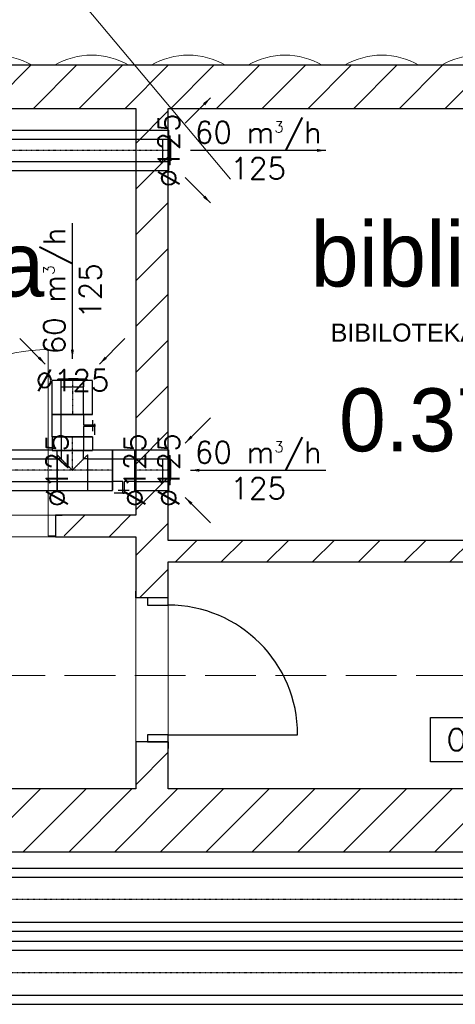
# Model space of a CAD drawing. Header units: millimetres. Extents: x -40063 to 512011, y 350190 to 687060.
# Tile 170 of 256: x 158076 to 160500, y 611310 to 616781. Entities that reach past the tile are written whole.
import ezdxf

# ---------------------------------------------------------------- set-up
doc = ezdxf.new("R2010")
doc.units = ezdxf.units.MM
for name, pattern in [('DASHDOT', [1, 0.5, -0.25, 0, -0.25]), ('DASHED', [0.75, 0.5, -0.25]), ('Krawędzie ukryte', [391.222223, 282.222223, -109])]:
    doc.linetypes.add(name, pattern=pattern)
doc.layers.get('0').update_dxf_attribs({"color": 8})
for name, color, linetype in [('Elementy Modelu - Strefy', 8, 'Continuous'), ('FLUID-N1', 7, 'Continuous'), ('FLUID-N1-120-ARRGR', 7, 'Continuous'), ('FLUID-N1-120-DIM', 7, 'Continuous'), ('FLUID-N1-120-INF', 7, 'Continuous'), ('FLUID-N1-INS', 7, 'Continuous'), ('FLUID-N1-SYM', 7, 'Continuous'), ('FLUID-W1', 7, 'Continuous'), ('FLUID-W1-120-ARRGR', 7, 'Continuous'), ('FLUID-W1-120-DIM', 7, 'Continuous'), ('FLUID-W1-INS', 7, 'Continuous'), ('FLUID-W1-SYM', 7, 'Continuous'), ('J_opis pomieszczeń', 8, 'Continuous'), ('Konstrukcja - Ściany zew', 8, 'Continuous'), ('Opisy - Teksty', 8, 'Continuous'), ('X_ref', 8, 'Continuous')]:
    doc.layers.add(name, color=color, linetype=linetype)
doc.layers.add('FLUID-BILANSE', color=150, linetype='Continuous', lineweight=18)
doc.styles.add('FDBES', font='simplex.shx')
doc.styles.add('GENERATED_STYLE_1', font='arial.ttf')
doc.styles.add('GENERATED_STYLE_2', font='txt')
doc.dimstyles.new('FDBES', dxfattribs={"dimscale": 50, "dimtxt": 4, "dimasz": 2.5, "dimexe": 0.8, "dimexo": 2, "dimgap": 1, "dimtad": 1, "dimdsep": 46, "dimtxsty": 'FDBES', "dimcen": 2.5, "dimclrd": 4, "dimclre": 5, "dimadec": 0, "dimazin": 0, "dimtfac": 1, "dimtmove": 0, "dimatfit": 3, "dimfxl": 1, "dimarcsym": 0})

# ---------------------------------------------------------------- blocks, each defined once
blk = doc.blocks.new('*U14834')
at = {"color": 1, "linetype": 'Continuous', "lineweight": -2}
for p, q in [((-2744.5, 0), (-2744.5, 125)), ((2744.5, 125), (2744.5, 0)), ((-2744.5, -125), (-2744.5, 0)), ((2744.5, 0), (2744.5, -125))]:
    blk.add_line(p, q, dxfattribs=at)
at = {"color": 0, "linetype": 'ByBlock', "lineweight": -2}
for p, q in [((2744.5, 125), (-2744.5, 125)), ((2744.5, -125), (-2744.5, -125))]:
    blk.add_line(p, q, dxfattribs=at)
at = {"layer": 'FLUID-W1-INS', "color": 1, "linetype": 'DASHED', "lineweight": -3}
for p, q in [((-2744.5, 125), (-2744.5, 175)), ((2744.5, 175), (-2744.5, 175)), ((2744.5, 175), (2744.5, 125)), ((-2744.5, -175), (-2744.5, -125)), ((2744.5, -125), (2744.5, -175)), ((2744.5, -175), (-2734.6, -175))]:
    blk.add_line(p, q, dxfattribs=at)
at = {"layer": 'FLUID-W1-SYM', "color": 1, "linetype": 'DASHDOT', "lineweight": -3}
for q in [(2744.5, 0), (-2734.6, 0)]:
    blk.add_line((-2744.5, 0), q, dxfattribs=at)
blk = doc.blocks.new('*U14589')
at = {"color": 0, "linetype": 'ByBlock', "lineweight": -2}
for p, q in [((-81, 0, 7), (-81, 0, 0)), ((-81, 0, 7), (81, 0, 7)), ((-62.5, 0, 0), (-62.5, 0, -35)), ((62.5, 0, -35), (-62.5, 0, -35)), ((62.5, 0, -35), (62.5, 0, 0)), ((81, 0, 0), (81, 0, 7))]:
    blk.add_line(p, q, dxfattribs=at)
at = {"color": 0, "linetype": 'ByBlock', "lineweight": -2, "extrusion": (-6.12323e-17, -1, -8.2173e-33)}
blk.add_ellipse((0, 0, 7), major_axis=(-57.5, 0), ratio=0.052174, start_param=3.141593, end_param=4.712389, dxfattribs=at)
at = {"color": 0, "linetype": 'ByBlock', "lineweight": -2}
blk.add_open_spline([(0, 0, 10), (-0.9, 0, 10), (-2.6, 0, 10), (-5.2, 0, 10), (-7.7, 0, 10), (-10.3, 0, 10), (-12.8, 0, 9.9), (-15.3, 0, 9.9), (-17.8, 0, 9.9), (-20.2, 0, 9.8), (-22.6, 0, 9.8), (-24.9, 0, 9.7), (-27.2, 0, 9.6), (-29.5, 0, 9.6), (-31.7, 0, 9.5), (-33.8, 0, 9.4), (-35.8, 0, 9.3), (-37.8, 0, 9.3), (-39.7, 0, 9.2), (-41.5, 0, 9.1), (-43.3, 0, 9), (-44.9, 0, 8.9), (-46.5, 0, 8.8), (-48, 0, 8.7), (-49.3, 0, 8.5), (-50.6, 0, 8.4), (-51.8, 0, 8.3), (-52.8, 0, 8.2), (-53.8, 0, 8.1), (-54.7, 0, 7.9), (-55.4, 0, 7.8), (-56, 0, 7.7), (-56.5, 0, 7.6), (-57, 0, 7.4), (-57.2, 0, 7.3), (-57.4, 0, 7.2), (-57.5, 0, 7), (-57.5, 0, 7)], degree=3, knots=[0, 0, 0, 0, 2.579592, 5.154314, 7.718324, 10.267239, 12.795216, 15.297874, 17.769367, 20.205323, 22.600866, 24.950646, 27.250773, 29.495896, 31.682133, 33.804611, 35.858965, 37.841795, 39.748745, 41.575446, 43.31949, 44.976535, 46.543177, 48.016591, 49.394343, 50.673161, 51.850665, 52.925061, 53.893611, 54.755586, 55.508404, 56.152643, 56.686748, 57.111449, 57.429869, 57.64967, 57.796011, 57.796011, 57.796011, 57.796011], dxfattribs=at)
blk = doc.blocks.new('*U14701')
at = {"color": 1, "linetype": 'Continuous', "lineweight": -2}
for p, q in [((-94.5, 0), (-94.5, 62.5)), ((94.5, 62.5), (94.5, 0)), ((-94.5, -62.5), (-94.5, 0)), ((94.5, 0), (94.5, -62.5))]:
    blk.add_line(p, q, dxfattribs=at)
at = {"color": 0, "linetype": 'ByBlock', "lineweight": -2}
for p, q in [((94.5, 62.5), (-94.5, 62.5)), ((94.5, -62.5), (-94.5, -62.5))]:
    blk.add_line(p, q, dxfattribs=at)
at = {"layer": 'FLUID-W1-INS', "color": 1, "linetype": 'DASHED', "lineweight": -3}
for p, q in [((-94.5, 62.5), (-94.5, 112.5)), ((94.5, 112.5), (-94.5, 112.5)), ((94.5, 112.5), (94.5, 62.5)), ((-94.5, -112.5), (-94.5, -62.5)), ((94.5, -62.5), (94.5, -112.5)), ((94.5, -112.5), (-94.5, -112.5))]:
    blk.add_line(p, q, dxfattribs=at)
at = {"layer": 'FLUID-W1-SYM', "color": 1, "linetype": 'DASHDOT', "lineweight": -3}
blk.add_line((-94.5, 0), (94.5, 0), dxfattribs=at)
blk = doc.blocks.new('*U14464')
at = {"color": 0, "linetype": 'ByBlock', "lineweight": -2}
for p, q in [((62.5, 0, -62.5), (-62.5, 0, -62.5)), ((-62.5, 0, 62.5), (-4, 0, 62.5)), ((-31.2, 0, 112.5), (31.2, 0, 112.5)), ((43, 0, 125), (-10.1, 0, 125)), ((-3.9, 0, 127.5), (-4, 0, 127.5)), ((-4, 0, 62.5), (-4, 0, 127.5)), ((3.9, 0, 127.5), (-3.9, 0, 127.5)), ((4, 0, 127.5), (3.9, 0, 127.5)), ((4, 0, 127.5), (4, 0, 62.5)), ((4, 0, 62.5), (62.5, 0, 62.5)), ((51.8, 0, 125), (43, 0, 125))]:
    blk.add_line(p, q, dxfattribs=at)
at = {"layer": 'FLUID-W1-INS', "color": 1, "linetype": 'DASHED', "lineweight": -3}
for p, q in [((-62.5, 0, 112.5), (-62.5, 0, -112.5)), ((62.5, 0, -112.5), (-62.5, 0, -112.5)), ((62.5, 0, -112.5), (62.5, 0, 112.5))]:
    blk.add_line(p, q, dxfattribs=at)
blk = doc.blocks.new('*U14700')
at = {"color": 1, "linetype": 'Continuous', "lineweight": -2}
for p, q in [((-69, 0), (-69, 62.5)), ((69, 62.5), (69, 0)), ((-69, -62.5), (-69, 0)), ((69, 0), (69, -62.5))]:
    blk.add_line(p, q, dxfattribs=at)
at = {"color": 0, "linetype": 'ByBlock', "lineweight": -2}
for p, q in [((69, 62.5), (-69, 62.5)), ((69, -62.5), (-69, -62.5))]:
    blk.add_line(p, q, dxfattribs=at)
at = {"layer": 'FLUID-W1-INS', "color": 1, "linetype": 'DASHED', "lineweight": -3}
for p, q in [((-69, 62.5), (-69, 112.5)), ((41.3, 112.5), (-69, 112.5)), ((69, 84.7), (69, 62.5)), ((-69, -112.5), (-69, -62.5)), ((69, -62.5), (69, -112.5)), ((69, -112.5), (-69, -112.5))]:
    blk.add_line(p, q, dxfattribs=at)
at = {"layer": 'FLUID-W1-SYM', "color": 1, "linetype": 'DASHDOT', "lineweight": -3}
for p in [(-69, 0), (41.3, 0)]:
    blk.add_line(p, (69, 0), dxfattribs=at)
blk = doc.blocks.new('*U14695')
at = {"color": 0, "linetype": 'ByBlock', "lineweight": -2}
for p, q in [((-81, 0, 7), (-81, 0, 0)), ((-81, 0, 7), (81, 0, 7)), ((-62.5, 0, 0), (-62.5, 0, -35)), ((62.5, 0, -35), (-62.5, 0, -35)), ((62.5, 0, -35), (62.5, 0, 0)), ((81, 0, 0), (81, 0, 7))]:
    blk.add_line(p, q, dxfattribs=at)
at = {"color": 0, "linetype": 'ByBlock', "lineweight": -2, "extrusion": (-2.74386e-32, -1, 8.2173e-33)}
blk.add_ellipse((0, 0, 7), major_axis=(-57.5, 0), ratio=0.052174, start_param=3.141593, end_param=4.712389, dxfattribs=at)
at = {"color": 0, "linetype": 'ByBlock', "lineweight": -2}
blk.add_open_spline([(0, 0, 10), (-0.9, 0, 10), (-2.6, 0, 10), (-5.2, 0, 10), (-7.7, 0, 10), (-10.3, 0, 10), (-12.8, 0, 9.9), (-15.3, 0, 9.9), (-17.8, 0, 9.9), (-20.2, 0, 9.8), (-22.6, 0, 9.8), (-24.9, 0, 9.7), (-27.2, 0, 9.6), (-29.5, 0, 9.6), (-31.7, 0, 9.5), (-33.8, 0, 9.4), (-35.8, 0, 9.3), (-37.8, 0, 9.3), (-39.7, 0, 9.2), (-41.5, 0, 9.1), (-43.3, 0, 9), (-44.9, 0, 8.9), (-46.5, 0, 8.8), (-48, 0, 8.7), (-49.3, 0, 8.5), (-50.6, 0, 8.4), (-51.8, 0, 8.3), (-52.8, 0, 8.2), (-53.8, 0, 8.1), (-54.7, 0, 7.9), (-55.4, 0, 7.8), (-56, 0, 7.7), (-56.5, 0, 7.6), (-57, 0, 7.4), (-57.2, 0, 7.3), (-57.4, 0, 7.2), (-57.5, 0, 7), (-57.5, 0, 7)], degree=3, knots=[0, 0, 0, 0, 2.579836, 5.154314, 7.718568, 10.267238, 12.795213, 15.297631, 17.769367, 20.205319, 22.600623, 24.950647, 27.250774, 29.495897, 31.68189, 33.804368, 35.858966, 37.841786, 39.748491, 41.575681, 43.319251, 44.976296, 46.543182, 48.016838, 49.394347, 50.673165, 51.850695, 52.924848, 53.893576, 54.755347, 55.508645, 56.152357, 56.686462, 57.111471, 57.429994, 57.649452, 57.795665, 57.795665, 57.795665, 57.795665], dxfattribs=at)
blk = doc.blocks.new('*U14694')
at = {"color": 1, "linetype": 'Continuous', "lineweight": -2}
for p, q in [((-94.5, 0), (-94.5, 62.5)), ((94.5, 62.5), (94.5, 0)), ((-94.5, -62.5), (-94.5, 0)), ((94.5, 0), (94.5, -62.5))]:
    blk.add_line(p, q, dxfattribs=at)
at = {"color": 0, "linetype": 'ByBlock', "lineweight": -2}
for p, q in [((94.5, 62.5), (-94.5, 62.5)), ((94.5, -62.5), (-94.5, -62.5))]:
    blk.add_line(p, q, dxfattribs=at)
at = {"layer": 'FLUID-W1-INS', "color": 1, "linetype": 'DASHED', "lineweight": -3}
for p, q in [((-94.5, 62.5), (-94.5, 112.5)), ((94.5, 112.5), (-94.5, 112.5)), ((94.5, 112.5), (94.5, 62.5)), ((-94.5, -112.5), (-94.5, -62.5)), ((94.5, -62.5), (94.5, -112.5)), ((94.5, -112.5), (-94.5, -112.5))]:
    blk.add_line(p, q, dxfattribs=at)
at = {"layer": 'FLUID-W1-SYM', "color": 1, "linetype": 'DASHDOT', "lineweight": -3}
blk.add_line((-94.5, 0), (94.5, 0), dxfattribs=at)
blk = doc.blocks.new('*U14693')
at = {"color": 0, "linetype": 'ByBlock', "lineweight": -2}
for p, q in [((62.5, 0, -62.5), (-62.5, 0, -62.5)), ((-62.5, 0, 62.5), (-4, 0, 62.5)), ((-31.2, 0, 112.5), (31.2, 0, 112.5)), ((43, 0, 125), (-10.1, 0, 125)), ((-3.9, 0, 127.5), (-4, 0, 127.5)), ((-4, 0, 62.5), (-4, 0, 127.5)), ((3.9, 0, 127.5), (-3.9, 0, 127.5)), ((4, 0, 127.5), (3.9, 0, 127.5)), ((4, 0, 127.5), (4, 0, 62.5)), ((4, 0, 62.5), (62.5, 0, 62.5)), ((51.8, 0, 125), (43, 0, 125))]:
    blk.add_line(p, q, dxfattribs=at)
at = {"layer": 'FLUID-W1-INS', "color": 1, "linetype": 'DASHED', "lineweight": -3}
for p, q in [((-62.5, 0, 112.5), (-62.5, 0, -112.5)), ((62.5, 0, -112.5), (-62.5, 0, -112.5)), ((62.5, 0, -112.5), (62.5, 0, 112.5))]:
    blk.add_line(p, q, dxfattribs=at)
blk = doc.blocks.new('*U14486')
at = {"color": 0, "linetype": 'ByBlock', "lineweight": -2}
for p, q in [((-62.5, 62.5), (-62.5, 110)), ((62.5, 110), (62.5, 62.5)), ((-85, 62.5), (-62.5, 62.5)), ((62.5, 62.5), (85, 62.5)), ((85, -62.5), (-85, -62.5))]:
    blk.add_line(p, q, dxfattribs=at)
at = {"layer": 'FLUID-W1-INS', "color": 1, "linetype": 'DASHED', "lineweight": -3}
for p, q in [((-112.5, 110), (112.5, 110)), ((-85, -112.5), (-85, 85)), ((0, 0), (-85, 85)), ((85, 85), (0, 0)), ((85, 85), (85, -112.5)), ((85.2, 0), (85, 0)), ((85, -112.5), (-85, -112.5))]:
    blk.add_line(p, q, dxfattribs=at)
at = {"layer": 'FLUID-W1-SYM', "color": 1, "linetype": 'DASHDOT', "lineweight": -3}
for p, q in [((0, 0), (0, 110)), ((-85, 0), (85, 0)), ((-85, 0), (-84.8, 0))]:
    blk.add_line(p, q, dxfattribs=at)
blk = doc.blocks.new('*U14692')
at = {"color": 1, "linetype": 'Continuous', "lineweight": -2}
for p, q in [((-1763, 0), (-1763, 62.5)), ((1763, 62.5), (1763, 0)), ((-1763, -62.5), (-1763, 0)), ((1763, 0), (1763, -62.5))]:
    blk.add_line(p, q, dxfattribs=at)
at = {"color": 0, "linetype": 'ByBlock', "lineweight": -2}
for p, q in [((1763, 62.5), (-1763, 62.5)), ((1763, -62.5), (-1763, -62.5))]:
    blk.add_line(p, q, dxfattribs=at)
at = {"layer": 'FLUID-W1-INS', "color": 1, "linetype": 'DASHED', "lineweight": -3}
for p, q in [((-1763, 62.5), (-1763, 110.2)), ((1763, 112.5), (-1735.7, 112.5)), ((1763, 112.5), (1763, 62.5)), ((-1763, -112.5), (-1763, -62.5)), ((1763, -62.5), (1763, -109.8)), ((1735.7, -112.5), (-1763, -112.5))]:
    blk.add_line(p, q, dxfattribs=at)
at = {"layer": 'FLUID-W1-SYM', "color": 1, "linetype": 'DASHDOT', "lineweight": -3}
for p, q in [((-1763, 0), (1763, 0)), ((-1763, 0), (-1735.7, 0)), ((1735.7, 0), (1763, 0))]:
    blk.add_line(p, q, dxfattribs=at)
blk = doc.blocks.new('*U14691')
at = {"color": 1, "linetype": 'Continuous', "lineweight": -2}
for p, q in [((-37.5, 62.5), (-37.5, 0)), ((37.5, 0), (37.5, 62.5)), ((-37.5, 0), (-37.5, -62.5)), ((37.5, -62.5), (37.5, 0))]:
    blk.add_line(p, q, dxfattribs=at)
at = {"color": 0, "linetype": 'ByBlock', "lineweight": -2}
for p, q in [((37.5, 62.5), (-37.5, 62.5)), ((37.5, -62.5), (-37.5, -62.5))]:
    blk.add_line(p, q, dxfattribs=at)
at = {"layer": 'FLUID-W1-INS', "color": 1, "linetype": 'DASHED', "lineweight": -3}
for p, q in [((-37.5, 112.5), (-37.5, 62.5)), ((37.5, 112.5), (-35.2, 112.5)), ((37.5, 62.5), (37.5, 112.5)), ((-37.5, -62.5), (-37.5, -112.5)), ((37.5, -112.5), (37.5, -62.5)), ((37.5, -112.5), (-35.2, -112.5))]:
    blk.add_line(p, q, dxfattribs=at)
at = {"layer": 'FLUID-W1-SYM', "color": 1, "linetype": 'DASHDOT', "lineweight": -3}
for p, q in [((-37.5, 0), (-35.2, 0)), ((-35.2, 0), (37.5, 0))]:
    blk.add_line(p, q, dxfattribs=at)
blk = doc.blocks.new('*U14663')
at = {"color": 0, "linetype": 'ByBlock', "lineweight": -2}
for p, q in [((-81, 0, 7), (-81, 0, 0)), ((-81, 0, 7), (81, 0, 7)), ((-62.5, 0, 0), (-62.5, 0, -35)), ((62.5, 0, -35), (-62.5, 0, -35)), ((-57.5, 0, 12), (57.5, 0, 12)), ((-56.3, 0, 12), (-57.5, 0, 12)), ((-55.1, 0, 11.9), (-56.3, 0, 12)), ((-53.9, 0, 11.7), (-55.1, 0, 11.9)), ((-52.7, 0, 11.4), (-53.9, 0, 11.7)), ((-51.6, 0, 11), (-52.7, 0, 11.4)), ((-50.4, 0, 10.5), (-51.6, 0, 11)), ((-49.4, 0, 9.9), (-50.4, 0, 10.5)), ((-48.5, 0, 9.2), (-49.4, 0, 9.9)), ((-47.8, 0, 8.2), (-48.5, 0, 9.2)), ((-47.5, 0, 7), (-47.8, 0, 8.2)), ((47.8, 0, 8.2), (47.5, 0, 7)), ((48.5, 0, 9.2), (47.8, 0, 8.2)), ((49.4, 0, 9.9), (48.5, 0, 9.2)), ((50.4, 0, 10.5), (49.4, 0, 9.9)), ((51.6, 0, 11), (50.4, 0, 10.5)), ((52.7, 0, 11.4), (51.6, 0, 11)), ((53.9, 0, 11.7), (52.7, 0, 11.4)), ((55.1, 0, 11.9), (53.9, 0, 11.7)), ((56.3, 0, 12), (55.1, 0, 11.9)), ((57.5, 0, 12), (56.3, 0, 12)), ((62.5, 0, -35), (62.5, 0, 0)), ((81, 0, 0), (81, 0, 7))]:
    blk.add_line(p, q, dxfattribs=at)
blk = doc.blocks.new('*U14614')
at = {"color": 5, "linetype": 'Continuous', "lineweight": -2}
for p, q in [((-917, 0), (-917, 62.5)), ((917, 62.5), (917, 0)), ((-917, -62.5), (-917, 0)), ((917, 0), (917, -62.5))]:
    blk.add_line(p, q, dxfattribs=at)
at = {"color": 0, "linetype": 'ByBlock', "lineweight": -2}
for p, q in [((917, 62.5), (-917, 62.5)), ((917, -62.5), (-917, -62.5))]:
    blk.add_line(p, q, dxfattribs=at)
at = {"layer": 'FLUID-N1-INS', "color": 5, "linetype": 'DASHED', "lineweight": -3}
for p, q in [((-917, 62.5), (-917, 112.5)), ((917, 112.5), (-917, 112.5)), ((917, 112.5), (917, 62.5)), ((-917, -112.5), (-917, -62.5)), ((917, -62.5), (917, -112.5)), ((917, -112.5), (-917, -112.5))]:
    blk.add_line(p, q, dxfattribs=at)
at = {"layer": 'FLUID-N1-SYM', "color": 5, "linetype": 'DASHDOT', "lineweight": -3}
blk.add_line((-917, 0), (917, 0), dxfattribs=at)
blk = doc.blocks.new('*U14644')
at = {"color": 0, "linetype": 'ByBlock', "lineweight": -2}
for p, q in [((3000, 125), (-3000, 125)), ((3000, -125), (-3000, -125))]:
    blk.add_line(p, q, dxfattribs=at)
at = {"color": 5, "linetype": 'Continuous', "lineweight": -2}
for p, q in [((3000, 125), (3000, 0)), ((-3000, -125), (-3000, 0)), ((3000, 0), (3000, -125))]:
    blk.add_line(p, q, dxfattribs=at)
at = {"layer": 'FLUID-N1-INS', "color": 5, "linetype": 'DASHED', "lineweight": -3}
for p, q in [((-3000, 0), (-3000, 175)), ((3000, 175), (-3000, 175)), ((3000, 175), (3000, 125)), ((-3000, -175), (-3000, -125)), ((3000, -125), (3000, -175)), ((3000, -175), (-3000, -175))]:
    blk.add_line(p, q, dxfattribs=at)
at = {"layer": 'FLUID-N1-SYM', "color": 5, "linetype": 'DASHDOT', "lineweight": -3}
blk.add_line((-3000, 0), (3000, 0), dxfattribs=at)
blk = doc.blocks.new('fdgdfg')
at = {"layer": 'Elementy Modelu - Strefy', "color": 8, "linetype": 'Continuous', "lineweight": 0}
for p, q in [((-186316.2, 460139.9), (-181300.3, 460139.9)), ((-186950.2, 459895.8), (-184960.3, 459899.9)), ((-184960.3, 459899.9), (-184960.3, 457639.9)), ((-181300.3, 459899.9), (-184780.3, 459899.9)), ((-184780.3, 459899.9), (-184780.3, 457499.9)), ((-184960.3, 457639.9), (-187950.2, 457639.9)), ((-184960.3, 457519.9), (-188070.2, 457519.9)), ((-184960.3, 456119.9), (-184960.3, 457519.9)), ((-184780.3, 457499.9), (-181300.3, 457499.9)), ((-180860.3, 457379.9), (-184780.3, 457379.9)), ((-184780.3, 457379.9), (-184780.3, 456119.9)), ((-184780.3, 456119.9), (-180620.3, 456119.9))]:
    blk.add_line(p, q, dxfattribs=at)
at = {"layer": 'Elementy Modelu - Strefy', "linetype": 'Continuous', "lineweight": 0}
for p, q in [((-197980.3, 456119.9), (-184960.3, 456119.9)), ((-181300.3, 455769.9), (-186720.3, 455769.9))]:
    blk.add_line(p, q, dxfattribs=at)
at = {"layer": 'Konstrukcja - Ściany zew', "linetype": 'Continuous'}
for p, q in [((-181300.3, 460139.9), (-186316.2, 460139.9)), ((-185784.5, 459899.9), (-185544.5, 460139.9)), ((-185529.9, 459899.9), (-185289.9, 460139.9)), ((-185275.4, 459899.9), (-185035.4, 460139.9)), ((-185020.8, 459899.9), (-184780.8, 460139.9)), ((-184766.3, 459899.9), (-184526.3, 460139.9)), ((-184511.7, 459899.9), (-184271.7, 460139.9)), ((-184257.1, 459899.9), (-184017.1, 460139.9)), ((-184002.6, 459899.9), (-183762.6, 460139.9)), ((-183748, 459899.9), (-183508, 460139.9)), ((-183493.5, 459899.9), (-183253.5, 460139.9)), ((-183238.9, 459899.9), (-182998.9, 460139.9)), ((-186310.5, 459899.9), (-184960.3, 459899.9)), ((-184960.3, 459899.9), (-184960.3, 457639.9)), ((-184960.3, 459705.9), (-184780.3, 459885.9)), ((-184780.3, 457499.9), (-184780.3, 459899.9)), ((-184780.3, 459899.9), (-181300.3, 459899.9)), ((-184960.3, 459451.3), (-184780.3, 459631.3)), ((-184960.3, 459196.8), (-184780.3, 459376.8)), ((-184960.3, 458942.2), (-184780.3, 459122.2)), ((-184960.3, 458687.6), (-184780.3, 458867.6)), ((-184960.3, 458433.1), (-184780.3, 458613.1)), ((-184960.3, 458178.5), (-184780.3, 458358.5)), ((-184960.3, 457924), (-184780.3, 458104)), ((-184960.3, 457669.4), (-184780.3, 457849.4)), ((-184960.3, 457414.9), (-184780.3, 457594.9)), ((-184960.3, 457519.9), (-184960.3, 457179.9)), ((-182621.8, 457499.9), (-184780.3, 457499.9)), ((-184740.7, 457379.9), (-184620.7, 457499.9)), ((-184486.1, 457379.9), (-184366.1, 457499.9)), ((-184231.6, 457379.9), (-184111.6, 457499.9)), ((-183977, 457379.9), (-183857, 457499.9)), ((-183722.4, 457379.9), (-183602.4, 457499.9)), ((-183467.9, 457379.9), (-183347.9, 457499.9)), ((-183213.3, 457379.9), (-183093.3, 457499.9)), ((-184940.7, 457179.9), (-184780.3, 457340.3)), ((-184780.3, 457379.9), (-182621.8, 457379.9)), ((-184780.3, 457179.9), (-184780.3, 457379.9)), ((-184960.3, 457179.9), (-184960.3, 457216.9)), ((-184960.3, 457179.9), (-184960.3, 457216.9)), ((-184895.3, 457179.9), (-184960.3, 457179.9)), ((-184895.3, 457179.9), (-184960.3, 457179.9)), ((-184780.3, 457179.9), (-184895.3, 457179.9)), ((-184895.3, 457179.9), (-184895.3, 457139.9)), ((-184780.3, 457179.9), (-184895.3, 457179.9)), ((-184780.3, 457179.9), (-184895.3, 457179.9)), ((-184780.3, 457179.9), (-184780.3, 457216.9)), ((-184780.3, 457179.9), (-184780.3, 457216.9)), ((-184780.3, 457139.9), (-184780.3, 457179.9)), ((-184895.3, 457139.9), (-184780.3, 457139.9)), ((-184780.3, 456419.9), (-184895.3, 456419.9)), ((-184895.3, 456419.9), (-184895.3, 456379.9)), ((-184780.3, 456379.9), (-184780.3, 456419.9)), ((-184780.3, 456419.9), (-184060.3, 456419.9)), ((-184960.3, 456379.9), (-184960.3, 456342.9)), ((-184895.3, 456379.9), (-184960.3, 456379.9)), ((-184960.3, 456379.9), (-184960.3, 456119.9)), ((-184895.3, 456379.9), (-184960.3, 456379.9)), ((-184960.3, 456379.9), (-184960.3, 456342.9)), ((-184780.3, 456379.9), (-184895.3, 456379.9)), ((-184895.3, 456379.9), (-184780.3, 456379.9)), ((-184780.3, 456379.9), (-184895.3, 456379.9)), ((-184780.3, 456379.9), (-184780.3, 456342.9)), ((-184780.3, 456119.9), (-184780.3, 456379.9)), ((-184780.3, 456379.9), (-184780.3, 456342.9)), ((-184960.3, 456142.1), (-184780.3, 456322.1)), ((-184960.3, 456119.9), (-187510.3, 456119.9)), ((-185841.6, 455769.9), (-185491.6, 456119.9)), ((-185587, 455769.9), (-185237, 456119.9)), ((-185332.4, 455769.9), (-184982.4, 456119.9)), ((-185077.9, 455769.9), (-184727.9, 456119.9)), ((-184823.3, 455769.9), (-184473.3, 456119.9)), ((-180620.3, 456119.9), (-184780.3, 456119.9)), ((-184568.8, 455769.9), (-184218.8, 456119.9)), ((-184314.2, 455769.9), (-183964.2, 456119.9)), ((-184059.6, 455769.9), (-183709.6, 456119.9)), ((-183805.1, 455769.9), (-183455.1, 456119.9)), ((-183550.5, 455769.9), (-183200.5, 456119.9)), ((-183296, 455769.9), (-182946, 456119.9)), ((-186720.3, 455769.9), (-181300.3, 455769.9))]:
    blk.add_line(p, q, dxfattribs=at)
at = {"layer": 'Konstrukcja - Ściany zew', "color": 8, "linetype": 'Continuous', "lineweight": 13}
for p, q in [((-185448.3, 457639.9), (-185448.3, 458559.9)), ((-185408.3, 457639.9), (-185448.3, 457639.9)), ((-185448.3, 457639.9), (-185448.3, 457524.9)), ((-185408.3, 457524.9), (-185408.3, 457639.9)), ((-185408.3, 457639.9), (-185408.3, 457524.9)), ((-185408.3, 457639.9), (-185371.3, 457639.9)), ((-185448.3, 457524.9), (-185408.3, 457524.9)), ((-185408.3, 457524.9), (-185408.3, 457519.9)), ((-185408.3, 457519.9), (-185371.3, 457519.9))]:
    blk.add_line(p, q, dxfattribs=at)
at = {"layer": 'Konstrukcja - Ściany zew', "color": 8, "linetype": 'Continuous'}
for p, q in [((-185408.3, 457639.9), (-185371.3, 457639.9)), ((-185408.3, 457639.9), (-185408.3, 457524.9)), ((-184960.3, 457639.9), (-185408.3, 457639.9)), ((-185359.9, 457524.3), (-185244.3, 457639.9)), ((-185108.1, 457521.5), (-184989.8, 457639.9)), ((-185408.3, 457524.9), (-185408.3, 457519.9)), ((-185408.3, 457519.9), (-185371.3, 457519.9)), ((-185408.3, 457519.9), (-184960.3, 457519.9))]:
    blk.add_line(p, q, dxfattribs=at)
at = {"layer": 'Konstrukcja - Ściany zew', "linetype": 'Krawędzie ukryte', "lineweight": 15}
blk.add_line((-179206.3, 456749.9), (-189689.2, 456749.9), dxfattribs=at)
at = {"layer": 'Konstrukcja - Ściany zew', "color": 8, "linetype": 'Continuous', "lineweight": 13}
for centre, radius, start, end in [((-185745.1, 459787.1), 408.9, 59.6181, 120.3819), ((-185206.8, 459787.1), 408.9, 59.6181, 120.3819), ((-184668.6, 459787.1), 408.9, 59.6181, 120.3819), ((-184130.3, 459787.1), 408.9, 59.6181, 120.3819), ((-183592, 459787.1), 408.9, 59.6181, 120.3819), ((-183053.7, 459787.1), 408.9, 59.6181, 120.3819), ((-185448.3, 457639.9), 920, 90, 180)]:
    blk.add_arc(centre, radius, start, end, dxfattribs=at)
at = {"layer": 'Konstrukcja - Ściany zew', "linetype": 'Continuous'}
blk.add_arc((-184780.3, 456419.9), 720, 0, 90, dxfattribs=at)
at = {"layer": 'Elementy Modelu - Strefy', "color": 8, "lineweight": 13, "style": 'GENERATED_STYLE_2'}
blk.add_text('0.37', height=350, dxfattribs=at).set_placement((-183830, 457994.6))
at = {"layer": 'J_opis pomieszczeń', "color": 8, "linetype": 'Continuous', "style": 'GENERATED_STYLE_2'}
blk.add_text('biblioteka', height=359.99, dxfattribs=at).set_placement((-183988, 458910.3))
at = {"layer": 'J_opis pomieszczeń', "color": 8, "linetype": 'Continuous', "lineweight": 13, "style": 'GENERATED_STYLE_2'}
blk.add_text('pedagoga', height=359.99, dxfattribs=at).set_placement((-187611.8, 458854.8))
at = {"layer": 'Opisy - Teksty', "color": 8, "linetype": 'Continuous', "style": 'GENERATED_STYLE_1'}
blk.add_text('BIBILOTEKA', height=100, dxfattribs=at).set_placement((-183876.6, 458604.3))
blk = doc.blocks.new('*U3939')
at = {"color": 7, "insert": (377.1, 0), "char_height": 120, "attachment_point": 5, "style": 'FDBES'}
blk.add_mtext('60 m{\\A2;\\H0.5x;3}/h\\P125', dxfattribs=at)
at = {"color": 7}
blk.add_leader([(0, 0), (754.3, 0)], dimstyle='FDBES', override={"dimscale": 20, "dimclrd": 7}, dxfattribs=at)
blk = doc.blocks.new('*U3940')
at = {"color": 7}
blk.add_leader([(0, 0), (141.4, 141.4)], dimstyle='FDBES', override={"dimscale": 20, "dimclrd": 7}, dxfattribs=at)
blk = doc.blocks.new('*U6457')
at = {"color": 7}
blk.add_leader([(0, 0), (141.4, -141.4)], dimstyle='FDBES', override={"dimscale": 20, "dimclrd": 7}, dxfattribs=at)
blk = doc.blocks.new('*U4005')
at = {"color": 7, "insert": (0, 377.1), "char_height": 120, "attachment_point": 5, "rotation": 90, "style": 'FDBES'}
blk.add_mtext('60 m{\\A2;\\H0.5x;3}/h\\P125', dxfattribs=at)
at = {"color": 7}
blk.add_leader([(0, 0), (0, 754.3)], dimstyle='FDBES', override={"dimscale": 20, "dimclrd": 7}, dxfattribs=at)
blk = doc.blocks.new('*U4006')
at = {"color": 7}
blk.add_leader([(0, 0), (-141.4, 141.4)], dimstyle='FDBES', override={"dimscale": 20, "dimclrd": 7}, dxfattribs=at)
blk = doc.blocks.new('*U4007')
at = {"color": 7}
blk.add_leader([(0, 0), (141.4, 141.4)], dimstyle='FDBES', override={"dimscale": 20, "dimclrd": 7}, dxfattribs=at)
blk = doc.blocks.new('*U6456')
at = {"color": 7}
blk.add_leader([(141.4, -141.4), (0, 0)], dimstyle='FDBES', override={"dimscale": 20, "dimclrd": 7}, dxfattribs=at)
blk = doc.blocks.new('*U6454')
at = {"color": 7, "insert": (377.1, 0), "char_height": 120, "attachment_point": 5, "style": 'FDBES'}
blk.add_mtext('60 m{\\A2;\\H0.5x;3}/h\\P125', dxfattribs=at)
at = {"color": 7}
blk.add_leader([(754.3, 0), (0, 0)], dimstyle='FDBES', override={"dimscale": 20, "dimclrd": 7}, dxfattribs=at)
blk = doc.blocks.new('*U6455')
at = {"color": 7}
blk.add_leader([(141.4, 141.4), (0, 0)], dimstyle='FDBES', override={"dimscale": 20, "dimclrd": 7}, dxfattribs=at)
blk = doc.blocks.new('*U14364')
at = {"color": 7, "lineweight": -2}
blk.add_lwpolyline([(-388.6, 1012.6), (688, 1012.6), (688, 764.6), (-388.6, 764.6)], close=True, dxfattribs=at)
at = {"color": 7, "insert": (149.7, 888.6), "char_height": 120, "attachment_point": 5, "line_spacing_factor": 1.1, "style": 'FDBES'}
blk.add_mtext('OK 2.93 m', dxfattribs=at)
at = {"color": 7}
blk.add_leader([(0, 0), (128.8, 764.6)], dimstyle='FDBES', override={"dimscale": 30, "dimclrd": 7, "dimclre": 7}, dxfattribs=at)

msp = doc.modelspace()

# ---------------------------------------------------------------- linework, layer by layer
at = {"layer": 'FLUID-BILANSE'}
msp.add_line((156449.34337, 619223.57515), (159249.34337, 615893.8912), dxfattribs=at)

# ---------------------------------------------------------------- block references
at = {"layer": 'FLUID-N1', "color": 5, "linetype": 'Continuous', "extrusion": (-1.22465e-16, 0, -1)}
for name, p in [('*U14614', (-157988.43408, 616054.34846, -2998)), ('*U14644', (-160750.33395, 611891.35083, -2935))]:
    msp.add_blockref(name, p, dxfattribs=at)
at = {"layer": 'FLUID-N1', "color": 5, "linetype": 'Continuous', "extrusion": (1, -1.83697e-16, 6.12323e-17), "rotation": 360}
msp.add_blockref('*U14663', (616054.34846, 2998, 158905.43408), dxfattribs=at)
at = {"layer": 'FLUID-N1-120-ARRGR', "rotation": 360}
for name, p in [('*U6455', (158996.14476, 616205.05914, 2998)), ('*U6454', (159025.43408, 616054.34846, 2998)), ('*U6456', (158996.14476, 615903.63778, 2998))]:
    msp.add_blockref(name, p, dxfattribs=at)
at = {"layer": 'FLUID-N1-120-INF', "linetype": 'ByBlock'}
msp.add_blockref('*U14364', (160750.33395, 611891.35083, 2935), dxfattribs=at)
at = {"layer": 'FLUID-W1', "color": 1, "linetype": 'Continuous', "extrusion": (0, -1.22465e-16, -1), "rotation": 270}
msp.add_blockref('*U14694', (-158368.93407, 614681.92315, -2997.5), dxfattribs=at)
at = {"layer": 'FLUID-W1', "color": 1, "linetype": 'Continuous', "extrusion": (2.44929e-16, 1, 6.12323e-17), "rotation": 360}
msp.add_blockref('*U14695', (-158368.93407, 2997.5, 614776.42315), dxfattribs=at)
at = {"layer": 'FLUID-W1', "color": 1, "linetype": 'Continuous', "extrusion": (1, -6.12323e-17, -6.12323e-17), "rotation": 180}
msp.add_blockref('*U14693', (614524.92315, 2997.5, 158368.93407), dxfattribs=at)
at = {"layer": 'FLUID-W1', "color": 1, "linetype": 'Continuous', "rotation": 90}
msp.add_blockref('*U14691', (158368.93407, 614424.7711, 2997.5), dxfattribs=at)
at = {"layer": 'FLUID-W1', "color": 1, "linetype": 'Continuous', "extrusion": (1.22465e-16, 0, -1), "rotation": 360}
msp.add_blockref('*U14692', (-156520.68408, 614277.11904, -2997.5), dxfattribs=at)
at = {"layer": 'FLUID-W1', "color": 1, "linetype": 'Continuous', "extrusion": (-1.22465e-16, 0, -1)}
for name, p in [('*U14486', (-158368.93407, 614277.11904, -2997.5)), ('*U14700', (-158522.68408, 614277.11904, -2997.5)), ('*U14701', (-158810.93408, 614277.11904, -2997.5)), ('*U14834', (-160095.81725, 611484.51504, -2935))]:
    msp.add_blockref(name, p, dxfattribs=at)
at = {"layer": 'FLUID-W1', "color": 1, "linetype": 'Continuous', "extrusion": (-2.46519e-32, -1, -6.12323e-17), "rotation": 180}
msp.add_blockref('*U14464', (158653.93408, 2997.5, -614277.11904), dxfattribs=at)
at = {"layer": 'FLUID-W1', "color": 1, "linetype": 'Continuous', "extrusion": (1, -1.83697e-16, 6.12323e-17), "rotation": 360}
msp.add_blockref('*U14589', (614277.11904, 2997.5, 158905.43408), dxfattribs=at)
at = {"layer": 'FLUID-W1-120-ARRGR', "rotation": 360}
for name, p in [('*U4005', (158368.93407, 614896.42315, 2997.5)), ('*U4006', (158218.2234, 614867.13383, 2997.5)), ('*U4007', (158519.64475, 614867.13383, 2997.5)), ('*U3940', (158996.14476, 614427.82972, 2997.5)), ('*U3939', (159025.43408, 614277.11904, 2997.5)), ('*U6457', (158996.14476, 614126.40836, 2997.5))]:
    msp.add_blockref(name, p, dxfattribs=at)
at = {"layer": 'X_ref'}
msp.add_blockref('fdgdfg', (343682.59614, 156387.58931), dxfattribs=at)

# ---------------------------------------------------------------- texts
at = {"layer": 'FLUID-N1-120-DIM', "color": 7, "insert": (158905.43408, 616054.34846, 2998), "char_height": 120, "attachment_point": 5, "rotation": 90, "style": 'FDBES'}
msp.add_mtext('∅125\\P', dxfattribs=at)
at = {"layer": 'FLUID-W1-120-DIM', "color": 7, "insert": (158368.93407, 614776.42315, 2997.5), "char_height": 120, "attachment_point": 5, "style": 'FDBES'}
msp.add_mtext('∅125\\P', dxfattribs=at)
at = {"layer": 'FLUID-W1-120-DIM', "color": 7, "char_height": 120, "attachment_point": 5, "rotation": 90, "style": 'FDBES'}
for insert in [(158283.68408, 614277.11904, 2997.5), (158716.43408, 614277.11904, 2997.5), (158905.43408, 614277.11904, 2997.5)]:
    msp.add_mtext('∅125\\P', dxfattribs=dict(at, insert=insert))

doc.saveas('drawing.dxf')
